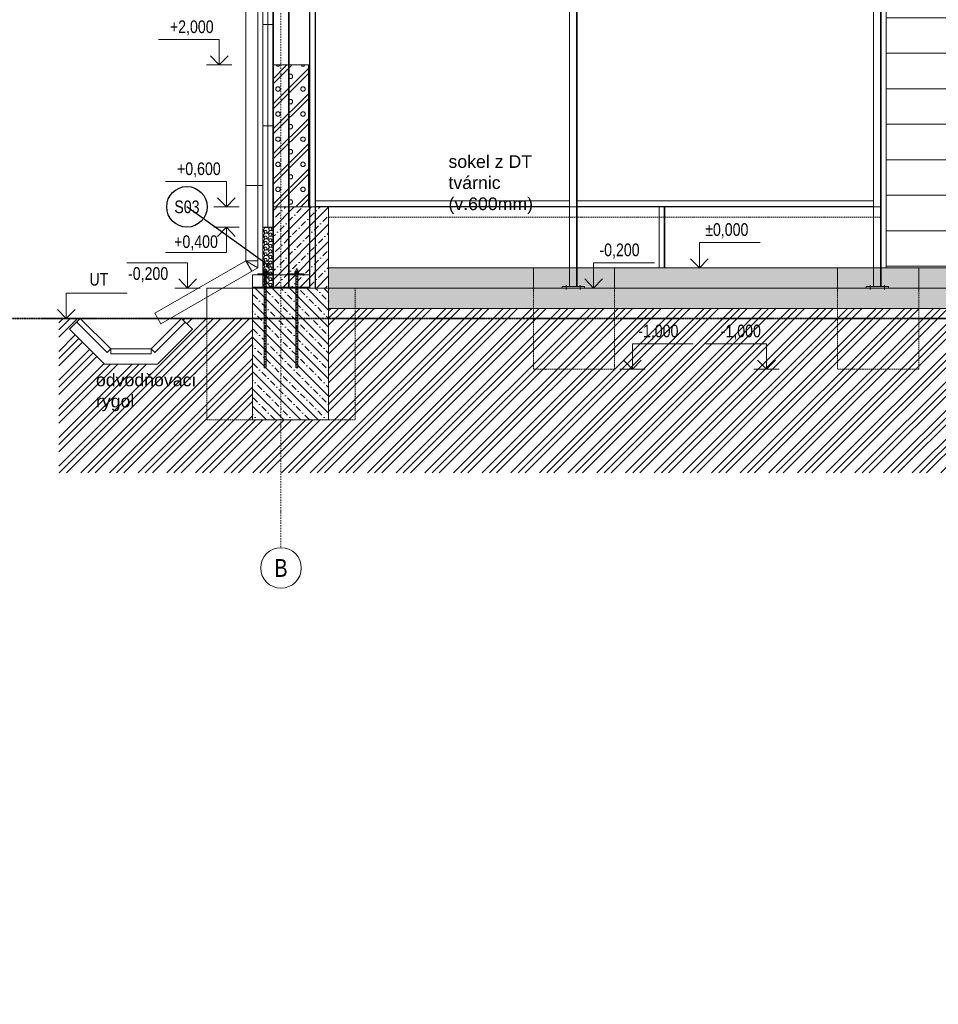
# Model space of a CAD drawing. Header units: millimetres. Extents: x -304119 to 197109, y 7818 to 249585.
# Tile 21 of 42: x -170722 to -161661, y 122822 to 132531. Entities that reach past the tile are written whole.
import ezdxf
from ezdxf import colors
from ezdxf.entities.mleader import LeaderData, LeaderLine
from ezdxf.enums import TextEntityAlignment as Align
from ezdxf.math import Vec2, Vec3

# ---------------------------------------------------------------- set-up
doc = ezdxf.new("R2010")
doc.units = ezdxf.units.MM
doc.set_wipeout_variables(frame=1)
for name, pattern in [('ACAD_ISO10W100', [18, 12, -3, 0, -3]), ('DASHDOT', [25.4, 12.7, -6.35, 0, -6.35]), ('Dashed', [19.05, 12.7, -6.35]), ('DIVIDE', [31.75, 12.7, -6.35, 0, -6.35, 0, -6.35]), ('DOT', [6.35, 0, -6.35]), ('DXK_LINE_DOT2', [3.9198, 1.9599, -1.9599])]:
    doc.linetypes.add(name, pattern=pattern)
for name, color, linetype, lineweight in [('CAVNEJSI_POHLED', 252, 'Continuous', 5), ('CKBUBLINY', 252, 'Continuous', 5), ('CKBUBLINY_POPIS', 252, 'Continuous', 5), ('CKIZOLACE', 252, 'Continuous', 5), ('CKKOTY_VYS', 252, 'Continuous', 5), ('CKLEGENDA_POPIS', 252, 'Continuous', 5), ('CKRASTR_POPIS', 252, 'Continuous', 5), ('CKSTENY_NADROVINOU', 252, 'DIVIDE', 5), ('CKSTENY_OSY', 252, 'DASHDOT', 5), ('CKSTENY_PODROVINOU', 252, 'Continuous', 5), ('CKSTENY_REZ', 252, 'Continuous', 5), ('CKSTENY_SKRYTE', 252, 'Dashed', 5), ('CKSTENY_SRAF', 252, 'Continuous', 5), ('CSPROFILY_REZY', 252, 'Continuous', 5), ('EL_BleskUz - bleskozvod', 3, 'ACAD_ISO10W100', 35)]:
    doc.layers.add(name, color=color, linetype=linetype, lineweight=lineweight)
doc.layers.add('CKNETISK', color=252, linetype='Continuous', lineweight=5, plot=False)
doc.styles.get("Standard").update_dxf_attribs({"font": 'arial.ttf'})
doc.linetypes.add('IZOLACE_TEPELNA_OS', pattern='A,0.001,[220,CADKON.SHX,S=0.05,R=0,X=0,Y=0],-1,[220,CADKON.SHX,S=0.05,R=180,X=1,Y=0],-1', length=2.001)

# ---------------------------------------------------------------- blocks, each defined once
blk = doc.blocks.new('*U40')
at = {"color": 0, "linetype": 'ByBlock', "lineweight": -2}
for p, q in [((50, 4400), (962.5, 4400)), ((50, 4400), (50, 4150)), ((962.5, 4400), (962.5, 4150)), ((1012.5, 4400), (1012.5, 4150)), ((1012.5, 4400), (1950, 4400)), ((1950, 4400), (1950, 4150)), ((2000, 4400), (2937.5, 4400)), ((2000, 4400), (2000, 4150)), ((2937.5, 4400), (2937.5, 4150)), ((2987.5, 4400), (3900, 4400)), ((2987.5, 4400), (2987.5, 4150)), ((3900, 4400), (3900, 4150)), ((50, 4150), (962.5, 4150)), ((1012.5, 4150), (1950, 4150)), ((2000, 4150), (2937.5, 4150)), ((2987.5, 4150), (3900, 4150))]:
    blk.add_line(p, q, dxfattribs=at)
blk.add_wipeout([(2692.3, 874.9), (2692.3, 1085), (2695.3, 1092), (2702.3, 1095), (2722.3, 1095), (2726.3, 1094.1), (2729.4, 1092), (2731.5, 1088.9), (2732.3, 1085), (2732.3, 1021.4), (2821.1, 1016.7), (2823.5, 1015.7), (2825.9, 1013), (2826.6, 1010.1), (2826, 1007.5), (2824.9, 1005.7), (2822.8, 1004.1), (2820.5, 1003.7), (2818.3, 1003.7), (2732.3, 998.7), (2732.3, 874.9), (2731.6, 871.1), (2729.4, 867.9), (2725.2, 865.4), (2718.6, 864.9), (2702.3, 864.9), (2695.3, 867.9), (2695.3, 867.9), (2692.6, 872.5)], dxfattribs=at)
at = {"linetype": 'ByBlock', "lineweight": -2}
h = blk.add_hatch(dxfattribs=at)
h.set_pattern_fill('_USER', color=0, scale=350, pattern_type=0)
h.set_pattern_definition([(0, (1450, 2000), (0, 350), [])])
h.paths.add_polyline_path([(0, 4500), (0, 0), (3950, 0), (3950, 4500)])
at = {"color": 0, "linetype": 'ByBlock', "lineweight": -2}
for p, q in [((2692.3, 1085), (2692.3, 874.9)), ((2722.3, 1095), (2702.3, 1095)), ((2732.3, 1021.4), (2732.3, 1085)), ((2819.5, 1016.7), (2711.9, 1022.5)), ((2711.9, 997.5), (2818.3, 1003.7)), ((2732.3, 874.9), (2732.3, 998.7)), ((2708.7, 907.7), (2708.7, 920.4)), ((2715.7, 920.2), (2715.7, 907.7)), ((2702.3, 864.9), (2722.3, 864.9))]:
    blk.add_line(p, q, dxfattribs=at)
blk.add_lwpolyline([(0, 0), (3950, 0), (3950, 4500), (0, 4500)], close=True, dxfattribs=at)
for centre, radius, start, end in [((2702.3, 1085), 10, 90, 180), ((2722.3, 1085), 10, 0, 90), ((2714.1, 1010), 12.7, 100.17112, 259.82888), ((2820, 1010.1), 6.63, 255.25087, 94.1438), ((2702.3, 874.9), 10, 180, 270.05462), ((2712.3, 924.8), 5.71, 306.28598, 230.45806), ((2712.2, 907.7), 3.51, 180, 0), ((2722.3, 874.9), 10, 270.05462, 0)]:
    blk.add_arc(centre, radius, start, end, dxfattribs=at)
blk.add_wipeout([(2600, 0), (3500, 0), (3500, 2100), (2600, 2100), (2600, 0), (2650, 50), (2650, 2050), (3450, 2050), (3450, 50), (2650, 50)], dxfattribs=at)
for points in [[(2600, 0), (3500, 0), (3500, 2100), (2600, 2100)], [(2650, 50), (3450, 50), (3450, 2050), (2650, 2050)]]:
    blk.add_lwpolyline(points, close=True, dxfattribs=at)
blk = doc.blocks.new('CK2D_HEIGHTDIM_7F686A1E-E986-47CF-9905-EF028F1263B3')
at = {"color": 0, "linetype": 'ByBlock', "lineweight": -2, "transparency": 16777216}
blk.add_lwpolyline([(-1.75, 1.8), (0, 0), (1.75, 1.8), (0, 0), (0, 5), (12, 5)], dxfattribs=at)
at = {"color": 0, "linetype": 'ByBlock', "lineweight": -2, "transparency": 16777216, "width": 0.8}
blk.add_attdef('VÝŠKA', text='', height=2.5, dxfattribs=at).set_placement((1.25, 5.8), align=Align.BOTTOM_LEFT)
at = {"color": 0, "linetype": 'ByBlock', "lineweight": -2, "transparency": 16777216, "width": 0.8, "flags": 8}
blk.add_attdef('OZNAČENIE', text='', height=2.5, dxfattribs=at).set_placement((1.25, 4.2), align=Align.TOP_LEFT)
at = {"layer": 'CKNETISK', "width": 0.8, "flags": 8}
blk.add_attdef('ZAOKRÚHĽOVANIE', text='', height=2.5, dxfattribs=at).set_placement((13.25, 5.8), align=Align.BOTTOM_LEFT)
blk = doc.blocks.new('CK_GRID_DESC_A460A66B-2EDC-4BD0-90B6-661D6CF4EA7E')
at = {"layer": 'CKRASTR_POPIS'}
blk.add_circle((-4, 0), 4, dxfattribs=at)
at = {"layer": 'CKRASTR_POPIS', "width": 0.8}
blk.add_attdef('GRID_DESC', text='', height=3.5, dxfattribs=at).set_placement((-4, 0), align=Align.MIDDLE_CENTER)
blk = doc.blocks.new('CK2D_HEIGHTDIM_E7E90077-A346-4FA0-BE6B-16243E22FE2E')
at = {"color": 0, "linetype": 'ByBlock', "lineweight": -2, "transparency": 16777216}
blk.add_lwpolyline([(-1.75, 1.8), (0, 0), (1.75, 1.8), (0, 0), (0, 5), (12, 5)], dxfattribs=at)
at = {"color": 0, "linetype": 'ByBlock', "lineweight": -2, "transparency": 16777216, "width": 0.8}
blk.add_attdef('VÝŠKA', text='', height=2.5, dxfattribs=at).set_placement((1.25, 5.8), align=Align.BOTTOM_LEFT)
at = {"color": 0, "linetype": 'ByBlock', "lineweight": -2, "transparency": 16777216, "width": 0.8, "flags": 8}
blk.add_attdef('OZNAČENIE', text='', height=2.5, dxfattribs=at).set_placement((1.25, 4.2), align=Align.TOP_LEFT)
at = {"layer": 'CKNETISK', "width": 0.8, "flags": 8}
blk.add_attdef('ZAOKRÚHĽOVANIE', text='', height=2.5, dxfattribs=at).set_placement((13.25, 5.8), align=Align.BOTTOM_LEFT)
blk = doc.blocks.new('*U24')
at = {"color": 0, "linetype": 'ByBlock', "lineweight": -2}
for p, q in [((-100, 100), (100, 100)), ((-67.9, 11.9), (-89.6, 55.5)), ((-67.9, 11.9), (-60, -64.9)), ((67.9, 11.9), (60, -64.9)), ((67.9, 11.9), (89.6, 55.5)), ((60, -64.9), (-60, -64.9)), ((-60, -64.9), (-60, -134.3)), ((60, -64.9), (60, -164.8)), ((-83.4, -190.8), (-892.8, -1000.2)), ((60, -108.3), (-60, -108.3)), ((21.8, -257.2), (-790, -1068.9)), ((-123.4, -230.8), (-37.7, -316.6)), ((-852.8, -960.2), (-767, -1045.9)), ((-933.4, -1091.5), (-933.4, -5391.1)), ((-933.4, -1148.9), (-813.4, -1148.9)), ((-813.4, -1125.4), (-813.4, -5391.1)), ((-933.4, -5542), (-933.4, -5391.1)), ((-813.4, -5391.1), (-813.4, -5542))]:
    blk.add_line(p, q, dxfattribs=at)
for centre, radius, start, end in [((0, 100), 100, 180, 0), ((-140, -134.3), 80, 315, 0), ((-70.6, -164.8), 130.6, 315, 0), ((-802.8, -1094.9), 130.6, 133.53281, 178.53281), ((-733.4, -1125.4), 80, 135, 180)]:
    blk.add_arc(centre, radius, start, end, dxfattribs=at)
blk = doc.blocks.new('CK_BUBBLE_1_0_0_W_638F085E-B139-4290-94B1-B52A7F8E6AF8')
at = {"color": 0, "linetype": 'DOT', "transparency": 16777216}
blk.add_wipeout([(1, 0), (1, 0.031), (0.998, 0.062), (0.996, 0.092), (0.992, 0.123), (0.988, 0.153), (0.983, 0.184), (0.977, 0.214), (0.97, 0.244), (0.962, 0.274), (0.953, 0.303), (0.943, 0.332), (0.932, 0.361), (0.921, 0.39), (0.908, 0.418), (0.895, 0.446), (0.881, 0.473), (0.866, 0.5), (0.85, 0.526), (0.834, 0.552), (0.816, 0.578), (0.798, 0.603), (0.779, 0.627), (0.759, 0.651), (0.739, 0.674), (0.718, 0.696), (0.696, 0.718), (0.674, 0.739), (0.651, 0.759), (0.627, 0.779), (0.603, 0.798), (0.578, 0.816), (0.552, 0.834), (0.526, 0.85), (0.5, 0.866), (0.473, 0.881), (0.446, 0.895), (0.418, 0.908), (0.39, 0.921), (0.361, 0.932), (0.332, 0.943), (0.303, 0.953), (0.274, 0.962), (0.244, 0.97), (0.214, 0.977), (0.184, 0.983), (0.153, 0.988), (0.123, 0.992), (0.092, 0.996), (0.062, 0.998), (0.031, 1), (0, 1), (-0.031, 1), (-0.062, 0.998), (-0.092, 0.996), (-0.123, 0.992), (-0.153, 0.988), (-0.184, 0.983), (-0.214, 0.977), (-0.244, 0.97), (-0.274, 0.962), (-0.303, 0.953), (-0.332, 0.943), (-0.361, 0.932), (-0.39, 0.921), (-0.418, 0.908), (-0.446, 0.895), (-0.473, 0.881), (-0.5, 0.866), (-0.526, 0.85), (-0.552, 0.834), (-0.578, 0.816), (-0.603, 0.798), (-0.627, 0.779), (-0.651, 0.759), (-0.674, 0.739), (-0.696, 0.718), (-0.718, 0.696), (-0.739, 0.674), (-0.759, 0.651), (-0.779, 0.627), (-0.798, 0.603), (-0.816, 0.578), (-0.834, 0.552), (-0.85, 0.526), (-0.866, 0.5), (-0.881, 0.473), (-0.895, 0.446), (-0.908, 0.418), (-0.921, 0.39), (-0.932, 0.361), (-0.943, 0.332), (-0.953, 0.303), (-0.962, 0.274), (-0.97, 0.244), (-0.977, 0.214), (-0.983, 0.184), (-0.988, 0.153), (-0.992, 0.123), (-0.996, 0.092), (-0.998, 0.062), (-1, 0.031), (-1, 0), (-1, -0.031), (-0.998, -0.062), (-0.996, -0.092), (-0.992, -0.123), (-0.988, -0.153), (-0.983, -0.184), (-0.977, -0.214), (-0.97, -0.244), (-0.962, -0.274), (-0.953, -0.303), (-0.943, -0.332), (-0.932, -0.361), (-0.921, -0.39), (-0.908, -0.418), (-0.895, -0.446), (-0.881, -0.473), (-0.866, -0.5), (-0.85, -0.526), (-0.834, -0.552), (-0.816, -0.578), (-0.798, -0.603), (-0.779, -0.627), (-0.759, -0.651), (-0.739, -0.674), (-0.718, -0.696), (-0.696, -0.718), (-0.674, -0.739), (-0.651, -0.759), (-0.627, -0.779), (-0.603, -0.798), (-0.578, -0.816), (-0.552, -0.834), (-0.526, -0.85), (-0.5, -0.866), (-0.473, -0.881), (-0.446, -0.895), (-0.418, -0.908), (-0.39, -0.921), (-0.361, -0.932), (-0.332, -0.943), (-0.303, -0.953), (-0.274, -0.962), (-0.244, -0.97), (-0.214, -0.977), (-0.184, -0.983), (-0.153, -0.988), (-0.123, -0.992), (-0.092, -0.996), (-0.062, -0.998), (-0.031, -1), (0, -1), (0.031, -1), (0.062, -0.998), (0.092, -0.996), (0.123, -0.992), (0.153, -0.988), (0.184, -0.983), (0.214, -0.977), (0.244, -0.97), (0.274, -0.962), (0.303, -0.953), (0.332, -0.943), (0.361, -0.932), (0.39, -0.921), (0.418, -0.908), (0.446, -0.895), (0.473, -0.881), (0.5, -0.866), (0.526, -0.85), (0.552, -0.834), (0.578, -0.816), (0.603, -0.798), (0.627, -0.779), (0.651, -0.759), (0.674, -0.739), (0.696, -0.718), (0.718, -0.696), (0.739, -0.674), (0.759, -0.651), (0.779, -0.627), (0.798, -0.603), (0.816, -0.578), (0.834, -0.552), (0.85, -0.526), (0.866, -0.5), (0.881, -0.473), (0.895, -0.446), (0.908, -0.418), (0.921, -0.39), (0.932, -0.361), (0.943, -0.332), (0.953, -0.303), (0.962, -0.274), (0.97, -0.244), (0.977, -0.214), (0.983, -0.184), (0.988, -0.153), (0.992, -0.123), (0.996, -0.092), (0.998, -0.062), (1, -0.031)], dxfattribs=at)
at = {"color": 0, "linetype": 'ByBlock', "lineweight": -2, "transparency": 16777216}
blk.add_circle((0, 0), 1, dxfattribs=at)
at = {"layer": 'CKBUBLINY_POPIS', "linetype": 'ByBlock', "lineweight": -2, "transparency": 16777216, "width": 0.8}
blk.add_attdef('NUM1', text='', height=0.625, dxfattribs=at).set_placement((0, 0), align=Align.MIDDLE_CENTER)
blk = doc.blocks.new('_DotSmall')
at = {"color": 0, "const_width": 0.5}
blk.add_lwpolyline([(-0.0625, 0, 1), (0.0625, 0, 1)], format="xyb", close=True, dxfattribs=at)

msp = doc.modelspace()

# ---------------------------------------------------------------- hatches: boundary and pattern name
at = {"layer": 'CKSTENY_SRAF', "lineweight": 5}
h = msp.add_hatch(dxfattribs=at)
h.set_pattern_fill('ZDIVO-LEHCENE', color=252, scale=35)
h.set_pattern_definition([(45, (-2356426.33, -1586029.56), (-123.743687, 123.743687), []), (45, (-2356376.84, -1586029.56), (-123.743687, 123.743687), []), (0, (-2356219.1, -1585983.19), (123.743687, 123.743687), [17.5, -229.987373]), (45, (-2356201.6, -1585983.19), (-123.743687, 123.743687), [17.5, -157.5]), (90, (-2356189.22, -1585970.81), (-123.743687, 123.743687), [17.5, -229.987373]), (135, (-2356189.22, -1585953.31), (-123.743687, -123.743687), [17.5, -157.5]), (0, (-2356219.1, -1585940.94), (123.743687, 123.743687), [17.5, -229.987373]), (45, (-2356231.47, -1585953.31), (-123.743687, 123.743687), [17.5, -157.5]), (90, (-2356231.47, -1585970.81), (-123.743687, 123.743687), [17.5, -229.987373]), (135, (-2356219.1, -1585983.19), (-123.743687, -123.743687), [17.5, -157.5])])
h.paths.add_polyline_path([(-168224.35009, 132084.62076), (-167874.35009, 132078.0913), (-167874.35009, 130681.35603), (-168224.35009, 130687.88549)])
at = {"layer": 'CKSTENY_SRAF', "lineweight": 5, "transparency": 33554687}
h = msp.add_hatch(dxfattribs=at)
h.set_pattern_fill('BETON-PROSTY', color=252, scale=30)
h.set_pattern_definition([(45, (-2356426.33, -1587643.94), (-84.852814, 84.852814), []), (45, (-2356341.48, -1587643.94), (-42.426407, 127.2792206), [60, -30, 0, -30])])
h.paths.add_polyline_path([(-168224.35009, 130684.62076), (-167674.35009, 130684.62076), (-167674.35009, 129884.62076), (-168224.35009, 129884.62076)])
at = {"layer": 'CKSTENY_SRAF', "lineweight": 5}
h = msp.add_hatch(dxfattribs=at)
h.set_pattern_fill('POLYSTYREN-XPS', color=252, scale=10)
h.set_pattern_definition([(0, (-2376532.63, -1585426.183), (47.625, 27.4963), [31.75, -63.5]), (120, (-2376532.63, -1585426.183), (-47.6249943, 27.49630986), [31.75, -63.5]), (60, (-2376532.63, -1585426.183), (5.7e-06, 54.99260986), [-63.5, 31.75]), (0, (-2376532.63, -1585398.687), (47.6249886, 27.4963), [15.8749886, -79.3749772]), (60, (-2376516.754, -1585426.183), (-23.8124943, 13.74815), [15.8749886, -31.7499886]), (120, (-2376508.817, -1585412.435), (-47.6249886, 27.49629998), [15.8749886, -79.3749772])])
h.paths.add_polyline_path([(-168324.35009, 130484.62076), (-168224.35009, 130484.62076), (-168216.8003, 129884.62076), (-168316.8003, 129884.62076)])
at = {"layer": 'CKSTENY_SRAF', "lineweight": 5, "transparency": 33554687}
h = msp.add_hatch(dxfattribs=at)
h.set_pattern_fill('ZEM_PUVODNI', color=252, scale=50)
h.set_pattern_definition([(45, (-2342230.14, -1584429.08), (-141.421356, 141.421356), []), (45, (-2342159.43, -1584429.08), (-141.421356, 141.421356), []), (45, (-2342088.72, -1584429.08), (-141.421356, 141.421356), [])])
h.paths.add_polyline_path([(-156554.2129, 128061.95137), (-156554.2129, 129600.21315), (-156131.7538, 129620.34257), (-156132.17279, 129884.62076), (-156886.85813, 129884.62076), (-156886.85813, 128584.62076), (-157274.35009, 128584.62076), (-157554.35009, 128584.62076), (-157554.35009, 128061.95137)])
h.paths.add_polyline_path([(-156886.85813, 129884.62076), (-157274.35009, 129884.62076), (-157274.35009, 128584.62076), (-156886.85813, 128584.62076)])
h.paths.add_polyline_path([(-157554.35009, 128061.95137), (-157554.35009, 128584.62076), (-158024.35009, 128584.62076), (-158346.85813, 128584.62076), (-158346.85813, 129684.62076), (-167414.35009, 129684.62076), (-167414.35009, 128584.62076), (-167674.35009, 128584.62076), (-168144.35009, 128584.62076), (-168144.35009, 128061.95137)])
h.paths.add_polyline_path([(-158346.85813, 128584.62076), (-158024.35009, 128584.62076), (-158024.35009, 129684.62076), (-158346.85813, 129684.62076)])
h.paths.add_polyline_path([(-167414.35009, 129684.62076), (-167674.35009, 129684.62076), (-167674.35009, 128584.62076), (-167414.35009, 128584.62076)])
h.paths.add_polyline_path([(-168874.35009, 129584.62076), (-168874.35009, 128584.62076), (-168424.35009, 128584.62076), (-168424.35009, 129584.62076)])
h.paths.add_polyline_path([(-170335.95849, 129584.62076), (-170335.95849, 128061.95137), (-168144.35009, 128061.95137), (-168144.35009, 128584.62076), (-168424.35009, 128584.62076), (-168874.35009, 128584.62076), (-168874.35009, 129584.62076), (-169124.35009, 129584.62076), (-169018.28407, 129478.55474), (-169362.21806, 129134.62076), (-169886.48213, 129134.62076), (-170230.41611, 129478.55474), (-170124.35009, 129584.62076)])
h = msp.add_hatch(dxfattribs=at)
h.set_pattern_fill('BETON-PROSTY', color=252, scale=30, angle=90)
h.set_pattern_definition([(135, (-2365682.63, -1585226.18), (-84.852814, -84.852814), []), (135, (-2365682.63, -1585141.33), (-127.2792206, -42.426407), [60, -30, 0, -30])])
h.paths.add_polyline_path([(-168424.35009, 129884.62076), (-167674.35009, 129884.62076), (-167674.35009, 128584.62076), (-168424.35009, 128584.62076)])
h = msp.add_hatch(dxfattribs=at)
h.set_pattern_fill('AR-CONC', color=252, scale=0.999999)
h.set_pattern_definition([(50, (-408229.42, 64240.19), (182.18449, -15.93907), [19.04998, -209.54979]), (355, (-408229.42, 64240.19), (-35.24279, 191.05645), [15.23998, -167.63983]), (100.451, (-408214.24, 64238.86), (146.94235, 175.11651), [16.18998, -178.08982]), (46.1842, (-408229.42, 64290.99), (271.07877, -42.04229), [28.57497, -314.3247]), (96.6356, (-408206.83, 64287.48), (237.404, 247.4253), [24.28498, -267.13473]), (351.184, (-408229.42, 64291), (237.40437, 247.42487), [22.85998, -251.45975]), (21, (-408204.02, 64278.29), (151.61473, -102.26542), [19.04998, -209.54979]), (326, (-408204.02, 64278.29), (61.80197, 184.18778), [15.23998, -167.63983]), (71.4514, (-408191.39, 64269.77), (213.41628, 81.92278), [16.18998, -178.08982]), (37.5, (-408229.42, 64240.19), (3.0886, 84.554954), [0, -165.607834, 0, -170.17983, 0, -168.27483]), (7.5, (-408229.42, 64240.19), (66.819596, 100.180475), [0, -97.027903, 0, -161.79784, 0, -64.134936]), (327.5, (-408286.06, 64240.19), (135.59046, -5.728738), [0, -63.499936, 0, -198.1198, 0, -262.889737]), (317.5, (-408311.46, 64240.19), (148.129033, 25.426466), [0, -82.54992, 0, -131.57187, 0, -186.689813])])
h.paths.add_polyline_path([(-167674.35009, 129884.62076), (-158024.35009, 129884.62076), (-158024.35009, 129684.62076), (-167674.35009, 129684.62076)])

# ---------------------------------------------------------------- linework, layer by layer
at = {"color": 252, "linetype": 'DXK_LINE_DOT2', "lineweight": 5}
for p, q in [((-168224.35009, 132084.62076), (-168219.35009, 132084.62076)), ((-165299.35009, 130084.62076), (-165224.35009, 130084.62076)), ((-162224.35009, 130084.62076), (-162299.35009, 130084.62076))]:
    msp.add_line(p, q, dxfattribs=at)
at = {"color": 252, "linetype": 'Continuous', "lineweight": 5}
for p, q in [((-164824.35009, 130084.62076), (-165624.35009, 130084.62076)), ((-164414.35009, 130084.62076), (-164359.35009, 130084.62076))]:
    msp.add_line(p, q, dxfattribs=at)
at = {"layer": 'CAVNEJSI_POHLED', "color": 252, "lineweight": 5}
for p, q in [((-168492.61634, 130896.24506), (-168319.35009, 130896.24506)), ((-168492.61634, 130153.90279), (-169389.92939, 129635.83886)), ((-168492.61634, 130153.90279), (-168372.61634, 130153.90279)), ((-168492.61634, 130153.90279), (-168372.61634, 130084.62076)), ((-168492.61634, 130153.90279), (-168432.61634, 130049.97974)), ((-168372.61634, 130153.90279), (-168372.61634, 130084.62076)), ((-168372.61634, 130084.62076), (-169329.92939, 129531.91581)), ((-169389.92939, 129635.83886), (-169329.92939, 129531.91581))]:
    msp.add_line(p, q, dxfattribs=at)
at = {"layer": 'CKIZOLACE', "color": 252, "linetype": 'IZOLACE_TEPELNA_OS', "lineweight": 5, "ltscale": 1.515152}
msp.add_line((-168274.35009, 130484.62076), (-168274.35009, 136398.09338), dxfattribs=at)
at = {"layer": 'CKKOTY_VYS', "color": 252, "lineweight": 5}
for p, q in [((-168878.20694, 132084.62076), (-168628.20694, 132084.62076)), ((-168808.30169, 130684.62076), (-168558.30169, 130684.62076)), ((-168808.30169, 130484.62076), (-168558.30169, 130484.62076)), ((-162546.05825, 130084.62076), (-162796.05825, 130084.62076)), ((-169191.15376, 129884.62076), (-168941.15376, 129884.62076)), ((-164553.24352, 129084.62076), (-164803.24352, 129084.62076)), ((-163480.12972, 129084.62076), (-163230.12972, 129084.62076))]:
    msp.add_line(p, q, dxfattribs=at)
at = {"layer": 'CKSTENY_NADROVINOU', "color": 252, "linetype": 'Continuous', "lineweight": 5}
for p, q in [((-168224.35009, 132084.62076), (-168224.35009, 130484.62076)), ((-168224.35009, 130484.62076), (-168224.35009, 129884.62076))]:
    msp.add_line(p, q, dxfattribs=at)
at = {"layer": 'CKSTENY_OSY', "color": 252, "lineweight": 5}
for p, q in [((-168144.35009, 136802.36629), (-168144.35009, 127324.5862)), ((-168299.35009, 129099.29863), (-168299.35009, 130083.45593)), ((-167989.35009, 129099.29863), (-167989.35009, 130083.45593))]:
    msp.add_line(p, q, dxfattribs=at)
at = {"layer": 'CKSTENY_PODROVINOU', "color": 252, "lineweight": 5}
for p, q in [((-168324.35009, 132484.62076), (-168224.35009, 132484.62076)), ((-168324.35009, 131484.62076), (-168224.35009, 131484.62076)), ((-167874.35009, 130684.62076), (-168224.35009, 130684.62076)), ((-167674.35009, 130684.62076), (-162224.35009, 130684.62076)), ((-168324.35009, 130484.62076), (-168224.35009, 130484.62076)), ((-167674.35009, 128584.62076), (-167674.35009, 130084.62076)), ((-168874.35009, 129884.62076), (-168874.35009, 129584.62076)), ((-168424.35009, 129884.62076), (-168874.35009, 129884.62076)), ((-168224.35009, 129884.62076), (-168324.35009, 129884.62076)), ((-167674.35009, 129884.62076), (-168224.35009, 129884.62076)), ((-167674.35009, 129884.62076), (-158024.35009, 129884.62076)), ((-167674.35009, 129684.62076), (-158024.35009, 129684.62076)), ((-170124.35009, 129584.62076), (-170230.41611, 129478.55474)), ((-170159.70543, 129549.26542), (-169859.70543, 129249.26542)), ((-170124.35009, 129584.62076), (-169360.35861, 129584.62076)), ((-169088.99475, 129549.26542), (-169388.99475, 129249.26542)), ((-169238.64175, 129584.62076), (-169124.35009, 129584.62076)), ((-169124.35009, 129584.62076), (-169018.28407, 129478.55474)), ((-168424.35009, 129584.62076), (-168424.35009, 128584.62076)), ((-170230.41611, 129478.55474), (-169886.48213, 129134.62076)), ((-169018.28407, 129478.55474), (-169362.21806, 129134.62076)), ((-169824.35009, 129284.62076), (-169859.70543, 129249.26542)), ((-169824.35009, 129284.62076), (-169859.70543, 129249.26542)), ((-169824.35009, 129284.62076), (-169824.35009, 129234.62076)), ((-169824.35009, 129284.62076), (-169824.35009, 129234.62076)), ((-169424.35009, 129284.62076), (-169388.99475, 129249.26542)), ((-169424.35009, 129284.62076), (-169424.35009, 129234.62076)), ((-169824.35009, 129234.62076), (-169424.35009, 129234.62076)), ((-169886.48213, 129134.62076), (-169362.21806, 129134.62076)), ((-167674.35009, 128584.62076), (-168424.35009, 128584.62076))]:
    msp.add_line(p, q, dxfattribs=at)
at = {"layer": 'CKSTENY_REZ', "color": 252, "lineweight": 5}
for p, q in [((-168224.35009, 132084.62076), (-168224.35009, 136429.52493)), ((-168324.35009, 136366.66183), (-168324.35009, 130484.62076)), ((-167874.35009, 132084.62076), (-168224.35009, 132084.62076)), ((-167874.35009, 130684.62076), (-167874.35009, 132084.62076)), ((-167674.35009, 130684.62076), (-167874.35009, 130684.62076)), ((-167674.35009, 130084.62076), (-167674.35009, 130684.62076)), ((-168324.35009, 130484.62076), (-168324.35009, 129884.62076)), ((-168424.35009, 129884.62076), (-168424.35009, 129584.62076)), ((-168324.35009, 129884.62076), (-168424.35009, 129884.62076)), ((-170342.14859, 129584.62076), (-170124.35009, 129584.62076)), ((-170124.35009, 129584.62076), (-169824.35009, 129284.62076)), ((-169124.35009, 129584.62076), (-169424.35009, 129284.62076)), ((-169124.35009, 129584.62076), (-168424.35009, 129584.62076)), ((-169824.35009, 129284.62076), (-169424.35009, 129284.62076))]:
    msp.add_line(p, q, dxfattribs=at)
at = {"layer": 'CKSTENY_SKRYTE', "color": 252, "lineweight": 5}
for p, q in [((-167674.35009, 130584.62076), (-162224.35009, 130584.62076)), ((-167414.35009, 129884.62076), (-167414.35009, 128584.62076)), ((-165654.35009, 129084.62076), (-165654.35009, 129884.62076)), ((-164854.35009, 129084.62076), (-164854.35009, 129884.62076)), ((-162654.35009, 129084.62076), (-162654.35009, 129884.62076)), ((-161854.35009, 129084.62076), (-161854.35009, 129884.62076)), ((-168874.35009, 129584.62076), (-168874.35009, 128584.62076)), ((-164854.35009, 129084.62076), (-165654.35009, 129084.62076)), ((-161854.35009, 129084.62076), (-162654.35009, 129084.62076)), ((-168424.35009, 128584.62076), (-168874.35009, 128584.62076)), ((-167414.35009, 128584.62076), (-167674.35009, 128584.62076))]:
    msp.add_line(p, q, dxfattribs=at)
at = {"layer": 'CKSTENY_SKRYTE', "color": 252, "lineweight": 5, "ltscale": 0.5}
for p, q in [((-165654.35009, 129884.62076), (-165654.35009, 130084.62076)), ((-164854.35009, 129884.62076), (-164854.35009, 130084.62076)), ((-162654.35009, 129884.62076), (-162654.35009, 130084.62076))]:
    msp.add_line(p, q, dxfattribs=at)
at = {"layer": 'CSPROFILY_REZY', "color": 252, "lineweight": 5}
for p, q in [((-162299.35009, 137379.59076), (-162299.35009, 130684.62076)), ((-162224.35009, 130084.62076), (-162224.35009, 137379.59076)), ((-165299.35009, 136979.59076), (-165299.35009, 130684.62076)), ((-165224.35009, 130684.62076), (-165224.35009, 136979.59076)), ((-168064.35009, 136054.62076), (-168064.35009, 132084.62076)), ((-167804.05009, 136054.62076), (-167804.05009, 130684.62076)), ((-167864.35009, 135854.62076), (-167864.35009, 130684.62076)), ((-167804.05009, 130744.62076), (-165299.35009, 130744.62076)), ((-165224.35009, 130744.62076), (-162299.35009, 130744.62076)), ((-167804.05009, 130687.62076), (-165299.35009, 130687.62076)), ((-165224.35009, 130687.62076), (-162299.35009, 130687.62076)), ((-168424.35009, 130014.62076), (-168424.35009, 129884.62076)), ((-168224.35009, 130014.62076), (-168424.35009, 130014.62076)), ((-168224.35009, 129894.62076), (-168424.35009, 129894.62076))]:
    msp.add_line(p, q, dxfattribs=at)
at = {"layer": 'CSPROFILY_REZY', "color": 252, "linetype": 'Dashed', "lineweight": 5, "ltscale": 0.5}
for p, q in [((-162229.85009, 137379.59076), (-162229.85009, 129899.62076)), ((-165229.85009, 136979.59076), (-165229.85009, 130684.62076)), ((-168219.35009, 136054.62076), (-168219.35009, 129884.62076)), ((-168069.35009, 136054.62076), (-168069.35009, 129894.62076)), ((-167861.15009, 129884.62076), (-167861.15009, 136054.62076)), ((-167807.25009, 129884.62076), (-167807.25009, 136054.62076)), ((-168064.35009, 132084.62076), (-168064.35009, 129894.62076)), ((-167864.35009, 130684.62076), (-167864.35009, 129894.62076)), ((-167804.05009, 130684.62076), (-167804.05009, 129884.62076)), ((-165299.35009, 130684.62076), (-165299.35009, 129899.62076)), ((-165229.85009, 130684.62076), (-165229.85009, 129899.62076)), ((-165224.35009, 130684.62076), (-165224.35009, 129899.62076)), ((-164414.35009, 130084.62076), (-164414.35009, 130684.62076)), ((-164363.85009, 130084.62076), (-164363.85009, 130684.62076)), ((-164359.35009, 130084.62076), (-164359.35009, 130684.62076)), ((-162299.35009, 130684.62076), (-162299.35009, 129899.62076)), ((-168309.35009, 130063.79601), (-168289.35009, 130063.79601)), ((-168309.35009, 129099.29863), (-168309.35009, 130063.79601)), ((-168289.35009, 129099.29863), (-168289.35009, 130063.79601)), ((-167864.35009, 130014.62076), (-168224.35009, 130014.62076)), ((-167999.35009, 129099.29863), (-167999.35009, 130063.79601)), ((-167979.35009, 130063.79601), (-167999.35009, 130063.79601)), ((-167979.35009, 129099.29863), (-167979.35009, 130063.79601)), ((-162224.35009, 130084.62076), (-162224.35009, 129899.62076)), ((-167864.35009, 129894.62076), (-168224.35009, 129894.62076)), ((-165371.85009, 129899.62076), (-165371.85009, 129884.62076)), ((-165371.85009, 129899.62076), (-165151.85009, 129899.62076)), ((-165371.85009, 129884.62076), (-165151.85009, 129884.62076)), ((-165331.85009, 129870.12076), (-165331.85009, 129914.12076)), ((-165191.85009, 129870.12076), (-165191.85009, 129914.12076)), ((-165151.85009, 129899.62076), (-165151.85009, 129884.62076)), ((-162371.85009, 129899.62076), (-162371.85009, 129884.62076)), ((-162371.85009, 129899.62076), (-162151.85009, 129899.62076)), ((-162371.85009, 129884.62076), (-162151.85009, 129884.62076)), ((-162331.85009, 129870.12076), (-162331.85009, 129914.12076)), ((-162191.85009, 129870.12076), (-162191.85009, 129914.12076)), ((-162151.85009, 129899.62076), (-162151.85009, 129884.62076)), ((-168309.35009, 129099.29863), (-168289.35009, 129099.29863)), ((-167979.35009, 129099.29863), (-167999.35009, 129099.29863))]:
    msp.add_line(p, q, dxfattribs=at)
at = {"layer": 'CSPROFILY_REZY', "color": 252, "lineweight": 5}
for points in [[(-168374.35009, 130014.62076), (-168224.35009, 130014.62076), (-168224.35009, 130026.62076), (-168374.35009, 130026.62076)], [(-167914.35009, 130014.62076), (-168064.35009, 130014.62076), (-168064.35009, 130026.62076), (-167914.35009, 130026.62076)]]:
    msp.add_lwpolyline(points, close=True, dxfattribs=at)
at = {"layer": 'CSPROFILY_REZY', "color": 252, "linetype": 'Dashed', "lineweight": 5, "ltscale": 0.5}
for points in [[(-168299.35009, 130048.28398), (-168316.8003, 130048.28398), (-168316.8003, 130026.62076), (-168299.35009, 130026.62076)], [(-168299.35009, 130048.28398), (-168281.89988, 130048.28398), (-168281.89988, 130026.62076), (-168299.35009, 130026.62076)], [(-167989.35009, 130048.28398), (-168006.8003, 130048.28398), (-168006.8003, 130026.62076), (-167989.35009, 130026.62076)], [(-167989.35009, 130048.28398), (-167971.89988, 130048.28398), (-167971.89988, 130026.62076), (-167989.35009, 130026.62076)]]:
    msp.add_lwpolyline(points, close=True, dxfattribs=at)
at = {"layer": 'EL_BleskUz - bleskozvod', "ltscale": 0.25}
msp.add_line((-210858.93583, 129584.62076), (-101009.13633, 129584.62076), dxfattribs=at)

# ---------------------------------------------------------------- block references
at = {"layer": 'CAVNEJSI_POHLED', "color": 252, "lineweight": 5, "xscale": -1}
msp.add_blockref('*U24', (-169306.00427, 135695.88975), dxfattribs=at)
at = {"layer": 'CKKOTY_VYS', "color": 252, "lineweight": 5}
ref = msp.add_blockref('CK2D_HEIGHTDIM_E7E90077-A346-4FA0-BE6B-16243E22FE2E', (-168753.20694, 132084.62076), dxfattribs=dict(at, xscale=-50, yscale=50, zscale=50))
ref.add_attrib('VÝŠKA_001', '+2,000', (-169240.19535, 132399.34791), dxfattribs={"layer": '0', "color": 0, "linetype": 'ByBlock', "lineweight": -2, "transparency": 16777216, "height": 125, "width": 0.8})
ref = msp.add_blockref('CK2D_HEIGHTDIM_E7E90077-A346-4FA0-BE6B-16243E22FE2E', (-168683.30169, 130684.62076), dxfattribs=dict(at, xscale=-50, yscale=50, zscale=50))
ref.add_attrib('VÝŠKA_001', '+0,600', (-169170.29009, 130999.34791), dxfattribs={"layer": '0', "color": 0, "linetype": 'ByBlock', "lineweight": -2, "transparency": 16777216, "height": 125, "width": 0.8})
ref = msp.add_blockref('CK2D_HEIGHTDIM_7F686A1E-E986-47CF-9905-EF028F1263B3', (-164017.39269, 130084.62076), dxfattribs=dict(at, xscale=50, yscale=50, zscale=50))
ref.add_attrib('VÝŠKA_001', '±0,000', (-163960.21329, 130399.34791), dxfattribs={"layer": '0', "color": 0, "linetype": 'ByBlock', "lineweight": -2, "transparency": 16777216, "height": 125, "width": 0.8})
ref = msp.add_blockref('CK2D_HEIGHTDIM_E7E90077-A346-4FA0-BE6B-16243E22FE2E', (-168683.30169, 130484.62076), dxfattribs=dict(at, xscale=50, yscale=50, zscale=50, rotation=180))
ref.add_attrib('VÝŠKA_001', '+0,400', (-169198.00804, 130280.00281), dxfattribs={"layer": '0', "color": 0, "linetype": 'ByBlock', "lineweight": -2, "transparency": 16777216, "height": 125, "width": 0.8})
ref = msp.add_blockref('CK2D_HEIGHTDIM_7F686A1E-E986-47CF-9905-EF028F1263B3', (-165061.15445, 129884.62076), dxfattribs=dict(at, xscale=50, yscale=50, zscale=50))
ref.add_attrib('VÝŠKA_001', '-0,200', (-165003.08829, 130199.34791), dxfattribs={"layer": '0', "color": 0, "linetype": 'ByBlock', "lineweight": -2, "transparency": 16777216, "height": 125, "width": 0.8})
ref = msp.add_blockref('CK2D_HEIGHTDIM_E7E90077-A346-4FA0-BE6B-16243E22FE2E', (-169066.15376, 129884.62076), dxfattribs=dict(at, xscale=-50, yscale=50, zscale=50))
ref.add_attrib('VÝŠKA_001', '-0,200', (-169653.00235, 129965.65689), dxfattribs={"layer": '0', "color": 0, "linetype": 'ByBlock', "lineweight": -2, "transparency": 16777216, "height": 125, "width": 0.8})
ref = msp.add_blockref('CK2D_HEIGHTDIM_E7E90077-A346-4FA0-BE6B-16243E22FE2E', (-170262.30603, 129584.62076), dxfattribs=dict(at, xscale=50, yscale=50, zscale=50))
ref.add_attrib('VÝŠKA_001', 'UT', (-170034.00715, 129909.28905), dxfattribs={"layer": '0', "color": 0, "linetype": 'ByBlock', "lineweight": -2, "transparency": 16777216, "height": 125, "width": 0.8})
ref = msp.add_blockref('CK2D_HEIGHTDIM_E7E90077-A346-4FA0-BE6B-16243E22FE2E', (-164678.24352, 129084.62076), dxfattribs=dict(at, xscale=50, yscale=50, zscale=50))
ref.add_attrib('VÝŠKA_001', '-1,000', (-164620.17735, 129399.34791), dxfattribs={"layer": '0', "color": 0, "linetype": 'ByBlock', "lineweight": -2, "transparency": 16777216, "height": 125, "width": 0.8})
ref = msp.add_blockref('CK2D_HEIGHTDIM_E7E90077-A346-4FA0-BE6B-16243E22FE2E', (-163355.12972, 129084.62076), dxfattribs=dict(at, xscale=-50, yscale=50, zscale=50))
ref.add_attrib('VÝŠKA_001', '-1,000', (-163807.05673, 129399.34791), dxfattribs={"layer": '0', "color": 0, "linetype": 'ByBlock', "lineweight": -2, "transparency": 16777216, "height": 125, "width": 0.8})
at = {"layer": 'CKRASTR_POPIS', "color": 252, "lineweight": 5, "xscale": 49.995, "yscale": 49.995, "zscale": 49.995}
msp.add_blockref('CK_GRID_DESC_A460A66B-2EDC-4BD0-90B6-661D6CF4EA7E', (-167944.37009, 127124.6062), dxfattribs=at).add_auto_attribs({'GRID_DESC': 'B'})
at = {"layer": 'CKSTENY_SRAF', "color": 252, "lineweight": 5}
msp.add_blockref('*U40', (-162174.35009, 130084.62076), dxfattribs=at)

# ---------------------------------------------------------------- texts
at = {"layer": 'CKLEGENDA_POPIS', "color": 252, "lineweight": 5, "char_height": 125, "attachment_point": 1}
for s, insert, width in [('sokel z DT tvárnic (v.600mm)', (-166492.43218, 131195.05829), 1180.0468687), ('odvodňovací rygol', (-169969.42848, 129041.26256), 976.848374)]:
    msp.add_mtext(s, dxfattribs=dict(at, insert=insert, width=width))

# ---------------------------------------------------------------- leaders
at = {"layer": 'CKBUBLINY', "color": 252, "lineweight": 5}
ml = msp.add_multileader_block('Standard', dxfattribs=at)
ml.set_content('CK_BUBBLE_1_0_0_W_638F085E-B139-4290-94B1-B52A7F8E6AF8', color=252, scale=200)
ml.set_attribute('NUM1', 'S03', width=0.8)
ml.set_leader_properties(color=256)
ml.set_arrow_properties(name='DOTSMALL')
ml.build(insert=Vec2(0, 0))
ml.multileader.update_dxf_attribs({"has_dogleg": 0, "text_right_attachment_type": 6, "dogleg_length": 0, "arrow_head_size": 75, "scale": 50})
ctx = ml.context
ctx.base_point, ctx.scale, ctx.char_height, ctx.arrow_head_size, ctx.landing_gap_size, ctx.plane_origin = Vec3(-169072.09638, 130685.80839), 50, 9, 75, 4.5, Vec3(-166943.63988, 130976.02996)
ctx.right_attachment, ctx.attachment_type = 6, 1
notes = []
notes.append((ctx, [(0, (1, 1, 0), (-169072.09638, 130685.80839), (-1, 0), 0, [(0, [(-168269.12855, 130108.92801)], 0, [])])]))
ctx.block.insert = Vec3(-169072.09638, 130685.80839)
for ctx, leaders in notes:
    for number, flags, end, landing, length, lines in leaders:
        leader = LeaderData()
        leader.index, (leader.has_last_leader_line, leader.has_dogleg_vector, leader.attachment_direction) = number, flags
        leader.last_leader_point, leader.dogleg_vector, leader.dogleg_length = Vec3(end), Vec3(landing), length
        for number, points, colour, breaks in lines:
            line = LeaderLine()
            line.index, line.vertices, line.color, line.breaks = number, Vec3.list(points), colors.encode_raw_color(colour), breaks
            leader.lines.append(line)
        ctx.leaders.append(leader)

# ---------------------------------------------------------------- next in the draw order: hatches: boundary and pattern name
at = {"layer": 'CKSTENY_SRAF', "lineweight": 5, "transparency": 33554687}
h = msp.add_hatch(dxfattribs=at)
h.set_pattern_fill('BETON-PROSTY', color=252, scale=30, angle=90)
h.set_pattern_definition([(135, (-2351880.14, -1585026.18), (-84.852814, -84.852814), []), (135, (-2351880.14, -1584941.33), (-127.2792206, -42.426407), [60, -30, 0, -30])])
h.paths.add_polyline_path([(-167674.35009, 130084.62076), (-158024.35009, 130084.62076), (-158024.35009, 129884.62076), (-167674.35009, 129884.62076)])

# ---------------------------------------------------------------- next in the draw order: linework, layer by layer
at = {"color": 252, "linetype": 'Continuous', "lineweight": 5}
msp.add_line((-161824.35009, 130084.62076), (-162624.35009, 130084.62076), dxfattribs=at)
at = {"layer": 'CKSTENY_REZ', "color": 252, "lineweight": 5}
msp.add_line((-167674.35009, 130084.62076), (-158024.35009, 130084.62076), dxfattribs=at)
at = {"layer": 'CKSTENY_SKRYTE', "color": 252, "lineweight": 5, "ltscale": 0.5}
msp.add_line((-161854.35009, 129884.62076), (-161854.35009, 130084.62076), dxfattribs=at)
at = {"layer": 'EL_BleskUz - bleskozvod'}
for centre in [(-127816.16352, 189584.62076), (-126958.16352, 189584.62076), (-139221.74359, 120040.2191), (-121725.07775, 120040.2191), (-198907.15901, 109281.42397)]:
    msp.add_circle(centre, 60000, dxfattribs=at)

doc.saveas('drawing.dxf')
